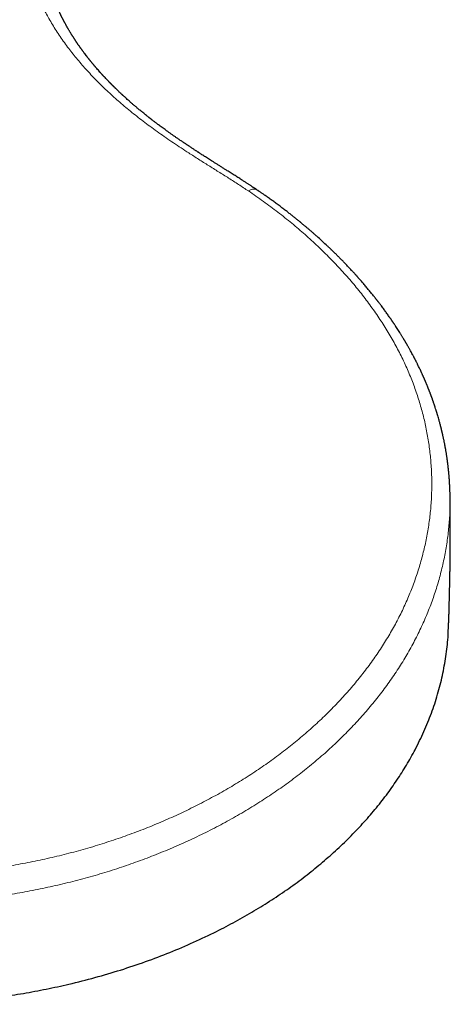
# Model space of a CAD drawing. Header units: millimetres. Extents: x 8 to 1170, y 12 to 886.
# Tile 63 of 256: x 780 to 827, y 324 to 431. Entities that reach past the tile are written whole.
import ezdxf

# ---------------------------------------------------------------- set-up
doc = ezdxf.new("R2010")
doc.units = ezdxf.units.MM

msp = doc.modelspace()

# ---------------------------------------------------------------- linework, layer by layer
at = {"color": 7, "linetype": 'Continuous', "lineweight": 30}
msp.add_line((826.83, 378.86), (826.82, 378.91), dxfattribs=at)
at = {"color": 8, "linetype": 'Continuous', "lineweight": 0}
msp.add_arc((805.45, 411.46), 0.875, 66.3054, 129.9859, dxfattribs=at)
for points, knots in [([(804.89, 412.13), (804.53, 412.36), (803.82, 412.84), (802.73, 413.53), (801.64, 414.22), (800.54, 414.9), (799.46, 415.58), (798.47, 416.22), (797.56, 416.81), (796.74, 417.36), (795.93, 417.91), (795.14, 418.47), (794.36, 419.03), (793.62, 419.58), (792.9, 420.13), (792.21, 420.68), (791.54, 421.23), (790.88, 421.79), (790.25, 422.35), (789.64, 422.91), (789.04, 423.48), (788.46, 424.05), (787.89, 424.64), (787.33, 425.24), (786.8, 425.84), (786.29, 426.44), (785.8, 427.04), (785.32, 427.66), (784.85, 428.29), (784.4, 428.95), (783.97, 429.6), (783.56, 430.25), (783.18, 430.89), (782.83, 431.54), (782.51, 432.16), (782.23, 432.76), (781.97, 433.34), (781.73, 433.92), (781.51, 434.49), (781.31, 435.06), (781.13, 435.65), (780.96, 436.25), (780.81, 436.85), (780.68, 437.46), (780.57, 438.06), (780.48, 438.66), (780.4, 439.25), (780.34, 439.91), (780.29, 440.64), (780.26, 441.44), (780.25, 442.24), (780.24, 442.77), (780.24, 443.03)], [0, 0, 0, 0, 0.023308, 0.046619, 0.069939, 0.093268, 0.116609, 0.139954, 0.158296, 0.176639, 0.194983, 0.213333, 0.231686, 0.250041, 0.267563, 0.285086, 0.302611, 0.32014, 0.337672, 0.355207, 0.372743, 0.39028, 0.408652, 0.427023, 0.445393, 0.463763, 0.482135, 0.500509, 0.520556, 0.540603, 0.56065, 0.580694, 0.600735, 0.620774, 0.640812, 0.659178, 0.677543, 0.695905, 0.714264, 0.732617, 0.750962, 0.770963, 0.79095, 0.810923, 0.830883, 0.850831, 0.870766, 0.890686, 0.91805, 0.94539, 0.972706, 1, 1, 1, 1]), ([(727.94, 410.74), (727.4, 410.35), (726.33, 409.56), (724.79, 408.33), (723.31, 407.07), (721.89, 405.78), (720.53, 404.46), (719.25, 403.11), (718.03, 401.74), (716.88, 400.36), (715.8, 398.95), (714.79, 397.52), (713.86, 396.07), (713, 394.61), (712.22, 393.13), (711.52, 391.63), (710.9, 390.12), (710.35, 388.59), (709.89, 387.05), (709.5, 385.5), (709.2, 383.93), (708.97, 382.36), (708.83, 380.78), (708.77, 379.19), (708.79, 377.6), (708.9, 376.02), (709.09, 374.44), (709.36, 372.87), (709.72, 371.31), (710.16, 369.76), (710.67, 368.23), (711.27, 366.72), (711.95, 365.22), (712.7, 363.75), (713.53, 362.3), (714.44, 360.88), (715.43, 359.49), (716.49, 358.12), (717.62, 356.78), (718.82, 355.48), (720.08, 354.21), (721.42, 352.97), (722.81, 351.77), (724.27, 350.6), (725.79, 349.48), (727.37, 348.4), (729.01, 347.36), (730.7, 346.36), (732.44, 345.42), (734.23, 344.52), (736.07, 343.66), (737.95, 342.86), (739.87, 342.11), (741.83, 341.41), (743.83, 340.77), (745.86, 340.18), (747.92, 339.66), (750.01, 339.18), (752.12, 338.77), (754.25, 338.42), (756.41, 338.12), (758.57, 337.89), (760.75, 337.71), (762.93, 337.6), (765.13, 337.54), (767.32, 337.55), (769.51, 337.62), (771.7, 337.75), (773.89, 337.95), (776.06, 338.2), (778.22, 338.51), (780.36, 338.89), (782.48, 339.32), (784.58, 339.81), (786.66, 340.35), (788.71, 340.96), (790.72, 341.62), (792.7, 342.33), (794.64, 343.1), (796.55, 343.92), (798.41, 344.79), (800.22, 345.71), (801.99, 346.67), (803.71, 347.68), (805.37, 348.74), (806.98, 349.83), (808.54, 350.97), (810.03, 352.15), (811.46, 353.37), (812.83, 354.62), (814.13, 355.9), (815.36, 357.22), (816.53, 358.57), (817.63, 359.94), (818.65, 361.35), (819.6, 362.78), (820.48, 364.23), (821.28, 365.71), (821.99, 367.21), (822.63, 368.73), (823.19, 370.26), (823.67, 371.81), (824.07, 373.37), (824.39, 374.94), (824.62, 376.52), (824.78, 378.11), (824.84, 379.7), (824.83, 381.28), (824.73, 382.86), (824.55, 384.44), (824.29, 386.01), (823.95, 387.56), (823.52, 389.1), (823.02, 390.62), (822.44, 392.13), (821.78, 393.62), (821.04, 395.09), (820.22, 396.54), (819.33, 397.97), (818.36, 399.39), (817.32, 400.78), (816.21, 402.15), (815.02, 403.49), (813.77, 404.82), (812.45, 406.11), (811.06, 407.38), (809.61, 408.62), (808.1, 409.83), (806.53, 411), (805.43, 411.75), (804.89, 412.13)], [0, 0, 0, 0, 0.007801, 0.015596, 0.023386, 0.031171, 0.038953, 0.046732, 0.05451, 0.062288, 0.070068, 0.077851, 0.085639, 0.093433, 0.101237, 0.109051, 0.116871, 0.124696, 0.132525, 0.140359, 0.148195, 0.156032, 0.163869, 0.171705, 0.179538, 0.187365, 0.195188, 0.203007, 0.210823, 0.218636, 0.226448, 0.234258, 0.242068, 0.249878, 0.257689, 0.2655, 0.273313, 0.281126, 0.28894, 0.296756, 0.304573, 0.312391, 0.32021, 0.328029, 0.335849, 0.343669, 0.351489, 0.359308, 0.367128, 0.374947, 0.382766, 0.390584, 0.398402, 0.406219, 0.414036, 0.421852, 0.429668, 0.437484, 0.445299, 0.453114, 0.460928, 0.468742, 0.476556, 0.484371, 0.492185, 0.5, 0.507814, 0.515629, 0.523443, 0.531257, 0.539072, 0.546886, 0.554701, 0.562516, 0.570332, 0.578148, 0.585965, 0.593782, 0.601599, 0.609416, 0.617234, 0.625053, 0.632872, 0.640692, 0.648511, 0.656331, 0.664151, 0.671971, 0.67979, 0.687609, 0.695427, 0.703244, 0.71106, 0.718874, 0.726687, 0.734499, 0.742311, 0.750122, 0.757932, 0.765742, 0.773552, 0.781363, 0.789177, 0.796993, 0.804811, 0.812634, 0.820461, 0.828293, 0.83613, 0.843969, 0.851806, 0.859641, 0.867474, 0.875304, 0.88313, 0.890949, 0.898762, 0.906565, 0.914361, 0.922149, 0.929932, 0.937712, 0.94549, 0.953268, 0.961047, 0.968829, 0.976614, 0.984404, 0.992199, 1, 1, 1, 1]), ([(706.89, 375.98), (706.89, 375.94), (706.9, 375.62), (706.94, 375.03), (707, 374.21), (707.09, 373.39), (707.19, 372.57), (707.32, 371.76), (707.47, 370.94), (707.65, 370.14), (707.84, 369.34), (708.05, 368.55), (708.28, 367.77), (708.53, 366.98), (708.8, 366.19), (709.1, 365.4), (709.42, 364.61), (709.76, 363.83), (710.12, 363.06), (710.5, 362.29), (710.9, 361.52), (711.32, 360.77), (711.76, 360.02), (712.22, 359.28), (712.7, 358.54), (713.2, 357.82), (713.71, 357.11), (714.24, 356.41), (714.78, 355.71), (715.35, 355.02), (715.94, 354.34), (716.56, 353.65), (717.19, 352.98), (717.84, 352.31), (718.5, 351.65), (719.18, 351.01), (719.89, 350.37), (720.6, 349.74), (721.33, 349.12), (722.08, 348.52), (722.85, 347.92), (723.63, 347.34), (724.41, 346.77), (725.21, 346.21), (726.03, 345.67), (726.86, 345.13), (727.71, 344.6), (728.58, 344.08), (729.47, 343.57), (730.37, 343.07), (731.28, 342.58), (732.21, 342.11), (733.14, 341.65), (734.09, 341.21), (735.05, 340.77), (736.02, 340.35), (737.01, 339.95), (737.99, 339.55), (738.98, 339.18), (739.98, 338.82), (740.98, 338.47), (742, 338.14), (743.04, 337.81), (744.09, 337.5), (745.15, 337.21), (746.22, 336.92), (747.3, 336.66), (748.38, 336.41), (749.47, 336.17), (750.56, 335.95), (751.66, 335.74), (752.77, 335.55), (753.88, 335.38), (754.98, 335.22), (756.09, 335.08), (757.19, 334.95), (758.3, 334.84), (759.41, 334.74), (760.54, 334.66), (761.68, 334.59), (762.81, 334.54), (763.95, 334.51), (765.09, 334.49), (766.24, 334.48), (767.38, 334.5), (768.52, 334.52), (769.66, 334.57), (770.79, 334.63), (771.93, 334.71), (773.06, 334.8), (774.18, 334.9), (775.28, 335.02), (776.39, 335.16), (777.5, 335.31), (778.61, 335.48), (779.73, 335.66), (780.84, 335.86), (781.95, 336.08), (783.05, 336.31), (784.15, 336.55), (785.24, 336.82), (786.32, 337.09), (787.39, 337.38), (788.46, 337.68), (789.52, 338), (790.56, 338.33), (791.59, 338.68), (792.61, 339.03), (793.61, 339.4), (794.61, 339.79), (795.61, 340.19), (796.61, 340.6), (797.6, 341.03), (798.57, 341.48), (799.53, 341.93), (800.48, 342.4), (801.42, 342.88), (802.35, 343.38), (803.26, 343.88), (804.15, 344.4), (805.04, 344.92), (805.91, 345.46), (806.75, 346.01), (807.58, 346.56), (808.4, 347.12), (809.2, 347.7), (810, 348.29), (810.78, 348.9), (811.55, 349.51), (812.3, 350.14), (813.04, 350.77), (813.76, 351.42), (814.46, 352.07), (815.14, 352.74), (815.81, 353.41), (816.46, 354.09), (817.09, 354.77), (817.7, 355.46), (818.29, 356.16), (818.85, 356.86), (819.4, 357.56), (819.94, 358.28), (820.45, 359.01), (820.96, 359.75), (821.44, 360.5), (821.9, 361.25), (822.35, 362.01), (822.77, 362.78), (823.17, 363.55), (823.55, 364.33), (823.91, 365.11), (824.25, 365.89), (824.57, 366.68), (824.87, 367.47), (825.14, 368.26), (825.4, 369.05), (825.63, 369.84), (825.84, 370.64), (826.04, 371.45), (826.21, 372.26), (826.36, 373.08), (826.5, 373.9), (826.61, 374.72), (826.69, 375.54), (826.76, 376.36), (826.81, 377.19), (826.83, 378.01), (826.83, 378.57), (826.83, 378.85), (826.83, 378.86)], [0, 0, 0, 0, 0.000978, 0.007067, 0.013154, 0.019228, 0.025301, 0.031374, 0.037446, 0.043519, 0.049482, 0.055445, 0.061409, 0.067372, 0.073458, 0.079543, 0.085629, 0.091715, 0.097802, 0.103889, 0.109977, 0.116053, 0.12213, 0.128206, 0.134281, 0.140356, 0.146321, 0.152286, 0.15825, 0.164214, 0.1703, 0.176385, 0.18247, 0.188556, 0.194641, 0.200727, 0.206812, 0.212885, 0.218958, 0.225032, 0.231106, 0.237181, 0.243149, 0.249117, 0.255085, 0.261052, 0.26714, 0.273227, 0.279313, 0.285399, 0.291485, 0.297571, 0.303656, 0.309728, 0.3158, 0.321872, 0.327944, 0.334017, 0.339981, 0.345946, 0.351912, 0.357878, 0.363967, 0.370056, 0.376146, 0.382236, 0.388324, 0.394412, 0.400499, 0.406572, 0.412645, 0.418718, 0.42479, 0.430862, 0.436826, 0.44279, 0.448754, 0.454718, 0.460804, 0.46689, 0.472977, 0.479065, 0.485153, 0.491242, 0.497332, 0.503409, 0.509485, 0.51556, 0.521634, 0.527708, 0.533672, 0.539637, 0.545601, 0.551565, 0.55765, 0.563736, 0.569821, 0.575907, 0.581993, 0.588079, 0.594166, 0.600239, 0.606314, 0.612389, 0.618465, 0.624542, 0.63051, 0.636477, 0.642443, 0.648408, 0.654495, 0.660581, 0.666667, 0.672752, 0.678838, 0.684923, 0.691009, 0.697081, 0.703153, 0.709225, 0.715298, 0.721371, 0.727337, 0.733303, 0.739269, 0.745237, 0.751327, 0.757417, 0.763505, 0.769593, 0.77568, 0.781766, 0.787852, 0.793925, 0.799997, 0.806069, 0.812141, 0.818213, 0.824177, 0.83014, 0.836104, 0.842069, 0.848155, 0.854242, 0.86033, 0.866419, 0.872508, 0.878598, 0.884687, 0.890762, 0.896836, 0.90291, 0.908983, 0.915055, 0.921019, 0.926983, 0.932946, 0.93891, 0.944995, 0.95108, 0.957165, 0.963251, 0.969337, 0.975423, 0.98151, 0.987585, 0.99366, 0.999736, 1, 1, 1, 1])]:
    msp.add_open_spline(points, degree=3, knots=knots, dxfattribs=at)
at = {"color": 7, "linetype": 'Continuous', "lineweight": 30}
for points, knots in [([(805.8, 412.26), (805.77, 412.28), (805.72, 412.32), (805.64, 412.37), (805.58, 412.41), (805.52, 412.44), (805.48, 412.47), (805.45, 412.49), (805.42, 412.51), (805.37, 412.54), (805.3, 412.59), (805.22, 412.65), (805.11, 412.71), (805, 412.79), (804.89, 412.87), (804.76, 412.95), (804.63, 413.03), (804.5, 413.12), (804.36, 413.21), (804.14, 413.35), (803.83, 413.55), (803.43, 413.8), (803.01, 414.07), (802.63, 414.31), (802.29, 414.52), (801.99, 414.71), (801.69, 414.9), (801.41, 415.08), (801.14, 415.25), (800.88, 415.41), (800.65, 415.56), (800.43, 415.7), (800.22, 415.83), (800.02, 415.96), (799.86, 416.06), (799.73, 416.15), (799.64, 416.21), (799.57, 416.25), (799.51, 416.29), (799.47, 416.32), (799.44, 416.34), (799.4, 416.36), (799.35, 416.39), (799.29, 416.43), (799.21, 416.49), (799.11, 416.55), (798.99, 416.63), (798.86, 416.71), (798.72, 416.81), (798.57, 416.91), (798.42, 417.01), (798.27, 417.11), (798.11, 417.21), (797.94, 417.32), (797.78, 417.43), (797.63, 417.54), (797.43, 417.67), (797.2, 417.83), (796.94, 418.01), (796.68, 418.19), (796.43, 418.37), (796.17, 418.55), (795.93, 418.72), (795.71, 418.89), (795.49, 419.04), (795.3, 419.19), (795.12, 419.32), (794.96, 419.44), (794.82, 419.55), (794.69, 419.65), (794.58, 419.73), (794.49, 419.8), (794.43, 419.85), (794.36, 419.9), (794.32, 419.93), (794.28, 419.96), (794.26, 419.98), (794.23, 420), (794.2, 420.02), (794.16, 420.05), (794.11, 420.1), (794.04, 420.15), (793.97, 420.21), (793.88, 420.27), (793.75, 420.38), (793.59, 420.51), (793.35, 420.7), (793.09, 420.91), (792.8, 421.16), (792.52, 421.39), (792.26, 421.61), (791.96, 421.88), (791.71, 422.1), (791.53, 422.26), (791.46, 422.33), (791.39, 422.39), (791.34, 422.44), (791.3, 422.47), (791.27, 422.5), (791.25, 422.52), (791.23, 422.53), (791.22, 422.55), (791.2, 422.57), (791.17, 422.59), (791.13, 422.63), (791.08, 422.68), (791.01, 422.74), (790.93, 422.82), (790.84, 422.9), (790.75, 422.99), (790.67, 423.06), (790.59, 423.14), (790.52, 423.21), (790.46, 423.27), (790.4, 423.33), (790.35, 423.38), (790.3, 423.43), (790.24, 423.48), (790.19, 423.53), (790.14, 423.59), (790.09, 423.63), (790.05, 423.67), (790.03, 423.7), (790.01, 423.72), (789.99, 423.74), (789.96, 423.77), (789.92, 423.8), (789.88, 423.85), (789.83, 423.9), (789.77, 423.96), (789.71, 424.02), (789.65, 424.08), (789.56, 424.18), (789.43, 424.31), (789.31, 424.44), (789.22, 424.54), (789.16, 424.6), (789.11, 424.66), (789.07, 424.7), (789.04, 424.73), (789.01, 424.76), (788.99, 424.78), (788.98, 424.8), (788.95, 424.82), (788.92, 424.86), (788.89, 424.89), (788.85, 424.94), (788.81, 424.98), (788.77, 425.03), (788.69, 425.12), (788.56, 425.27), (788.42, 425.42), (788.33, 425.52), (788.28, 425.58), (788.24, 425.64), (788.19, 425.69), (788.16, 425.73), (788.13, 425.76), (788.11, 425.79), (788.09, 425.81), (788.06, 425.84), (788.03, 425.88), (787.99, 425.93), (787.94, 425.99), (787.88, 426.06), (787.83, 426.12), (787.78, 426.19), (787.73, 426.25), (787.68, 426.31), (787.63, 426.37), (787.58, 426.43), (787.53, 426.49), (787.49, 426.54), (787.46, 426.59), (787.43, 426.62), (787.41, 426.65), (787.39, 426.67), (787.38, 426.69), (787.36, 426.71), (787.33, 426.74), (787.31, 426.78), (787.27, 426.82), (787.19, 426.93), (787.07, 427.09), (786.93, 427.27), (786.84, 427.39), (786.79, 427.46), (786.75, 427.52), (786.71, 427.58), (786.67, 427.62), (786.64, 427.67), (786.61, 427.71), (786.58, 427.76), (786.53, 427.82), (786.49, 427.89), (786.44, 427.95), (786.39, 428.02), (786.34, 428.09), (786.3, 428.16), (786.26, 428.22), (786.22, 428.27), (786.19, 428.31), (786.17, 428.35), (786.14, 428.39), (786.11, 428.43), (786.08, 428.49), (786.04, 428.55), (785.99, 428.61), (785.95, 428.68), (785.9, 428.76), (785.86, 428.83), (785.81, 428.9), (785.77, 428.97), (785.73, 429.03), (785.69, 429.08), (785.66, 429.13), (785.63, 429.19), (785.59, 429.26), (785.54, 429.34), (785.48, 429.43), (785.43, 429.52), (785.37, 429.61), (785.32, 429.7), (785.28, 429.78), (785.25, 429.83), (785.22, 429.87), (785.2, 429.9), (785.19, 429.93), (785.17, 429.96), (785.15, 430), (785.12, 430.05), (785.09, 430.1), (785.06, 430.16), (785.02, 430.23), (784.98, 430.31), (784.93, 430.39), (784.89, 430.46), (784.86, 430.52), (784.83, 430.58), (784.81, 430.63), (784.78, 430.67), (784.76, 430.72), (784.73, 430.78), (784.69, 430.84), (784.66, 430.91), (784.63, 430.97), (784.6, 431.03), (784.57, 431.08), (784.55, 431.13), (784.53, 431.17), (784.51, 431.21), (784.49, 431.25), (784.48, 431.28), (784.46, 431.31), (784.44, 431.35), (784.43, 431.39), (784.4, 431.43), (784.38, 431.48), (784.35, 431.55), (784.32, 431.62), (784.28, 431.69), (784.26, 431.75), (784.23, 431.81), (784.21, 431.85), (784.19, 431.89), (784.17, 431.93), (784.16, 431.97), (784.13, 432.02), (784.11, 432.08), (784.08, 432.14), (784.06, 432.21), (784.02, 432.28), (783.99, 432.35), (783.96, 432.43), (783.93, 432.52), (783.89, 432.6), (783.86, 432.68), (783.82, 432.78), (783.78, 432.89), (783.74, 433), (783.71, 433.08), (783.68, 433.16), (783.65, 433.22), (783.63, 433.29), (783.6, 433.36), (783.58, 433.43), (783.56, 433.49), (783.54, 433.54), (783.53, 433.59), (783.51, 433.63), (783.5, 433.68), (783.48, 433.73), (783.46, 433.78), (783.44, 433.84), (783.42, 433.9), (783.41, 433.96), (783.39, 434.02), (783.37, 434.08), (783.35, 434.14), (783.33, 434.2), (783.32, 434.25), (783.31, 434.29), (783.29, 434.34), (783.27, 434.4), (783.26, 434.47), (783.23, 434.54), (783.21, 434.64), (783.18, 434.76), (783.14, 434.89), (783.11, 435.03), (783.08, 435.13), (783.06, 435.21), (783.05, 435.26), (783.04, 435.31), (783.03, 435.37), (783.02, 435.43), (783, 435.48), (782.99, 435.54), (782.98, 435.59), (782.97, 435.64), (782.96, 435.68), (782.95, 435.73), (782.94, 435.77), (782.93, 435.81), (782.93, 435.86), (782.91, 435.92), (782.9, 435.98), (782.89, 436.05), (782.87, 436.14), (782.86, 436.23), (782.84, 436.33), (782.83, 436.42), (782.81, 436.5), (782.8, 436.58), (782.79, 436.64), (782.78, 436.7), (782.78, 436.75), (782.77, 436.8), (782.76, 436.85), (782.75, 436.91), (782.75, 436.96), (782.74, 437.01), (782.73, 437.06), (782.73, 437.12), (782.72, 437.18), (782.71, 437.24), (782.71, 437.29), (782.7, 437.34), (782.7, 437.39), (782.69, 437.44), (782.69, 437.5), (782.68, 437.56), (782.67, 437.64), (782.66, 437.74), (782.65, 437.87), (782.64, 438.01), (782.63, 438.12), (782.63, 438.2), (782.62, 438.26), (782.62, 438.31), (782.62, 438.36), (782.61, 438.4), (782.61, 438.43), (782.61, 438.47), (782.61, 438.51), (782.6, 438.57), (782.6, 438.64), (782.6, 438.71), (782.59, 438.78), (782.59, 438.84), (782.59, 438.91), (782.59, 438.97), (782.58, 439.03), (782.58, 439.08), (782.58, 439.13), (782.58, 439.16), (782.58, 439.2), (782.58, 439.23), (782.58, 439.26), (782.57, 439.3), (782.57, 439.35), (782.57, 439.41), (782.57, 439.47), (782.57, 439.54), (782.57, 439.63), (782.56, 439.73), (782.56, 439.84), (782.56, 439.92), (782.56, 439.99), (782.56, 440.04), (782.56, 440.11), (782.56, 440.18), (782.56, 440.25), (782.56, 440.34), (782.56, 440.43), (782.55, 440.53), (782.55, 440.63), (782.55, 440.74), (782.55, 440.82), (782.55, 440.86)], [0, 0, 0, 0, 0.001973, 0.003678, 0.005115, 0.006287, 0.007192, 0.007831, 0.008259, 0.009513, 0.010975, 0.012986, 0.01529, 0.017885, 0.020448, 0.023242, 0.026183, 0.029174, 0.032216, 0.035308, 0.043838, 0.052726, 0.061971, 0.071571, 0.078167, 0.084907, 0.091488, 0.097793, 0.103821, 0.109575, 0.114751, 0.119684, 0.124377, 0.128829, 0.133041, 0.135438, 0.137494, 0.139211, 0.140588, 0.14128, 0.141962, 0.142817, 0.143847, 0.14505, 0.147112, 0.149481, 0.152157, 0.15514, 0.158429, 0.162024, 0.165348, 0.168895, 0.172666, 0.176509, 0.18028, 0.183979, 0.187606, 0.194071, 0.200297, 0.206285, 0.212802, 0.219014, 0.224921, 0.230524, 0.235823, 0.240818, 0.245204, 0.249247, 0.25295, 0.256311, 0.259332, 0.261274, 0.263043, 0.26464, 0.266061, 0.266796, 0.267376, 0.267917, 0.268733, 0.269842, 0.271244, 0.272939, 0.274927, 0.277207, 0.279779, 0.285196, 0.290501, 0.298855, 0.306893, 0.314615, 0.322069, 0.329482, 0.341077, 0.34335, 0.345622, 0.34771, 0.349462, 0.350443, 0.351275, 0.351958, 0.352492, 0.35288, 0.353359, 0.354233, 0.355442, 0.356986, 0.358866, 0.361748, 0.364613, 0.367338, 0.369921, 0.372363, 0.374664, 0.376824, 0.378461, 0.380126, 0.381823, 0.383552, 0.385312, 0.387103, 0.38875, 0.389882, 0.390698, 0.391256, 0.391946, 0.392894, 0.394071, 0.395477, 0.397239, 0.399236, 0.401285, 0.403355, 0.405445, 0.410759, 0.4162, 0.418373, 0.42046, 0.422257, 0.423758, 0.4248, 0.425629, 0.426245, 0.426787, 0.427588, 0.428662, 0.429926, 0.431371, 0.432826, 0.43428, 0.435733, 0.442211, 0.448774, 0.450673, 0.452585, 0.454489, 0.45618, 0.457605, 0.458537, 0.459305, 0.460061, 0.461021, 0.462187, 0.463975, 0.466071, 0.468213, 0.470337, 0.472443, 0.47453, 0.4766, 0.478651, 0.480684, 0.48265, 0.484371, 0.48583, 0.487028, 0.487963, 0.488515, 0.489024, 0.489767, 0.490756, 0.491992, 0.493408, 0.494844, 0.502399, 0.510013, 0.512342, 0.514641, 0.5168, 0.518664, 0.520234, 0.521433, 0.522886, 0.524617, 0.526626, 0.528818, 0.530963, 0.533415, 0.535786, 0.538075, 0.540211, 0.541811, 0.543214, 0.544421, 0.545661, 0.547105, 0.548753, 0.550941, 0.553222, 0.555552, 0.557929, 0.560403, 0.562901, 0.565212, 0.567292, 0.569141, 0.570763, 0.572443, 0.574864, 0.577646, 0.58077, 0.583912, 0.587095, 0.590167, 0.59312, 0.594491, 0.595766, 0.596944, 0.598026, 0.59902, 0.600136, 0.601716, 0.603581, 0.605733, 0.60797, 0.611064, 0.613798, 0.616174, 0.618279, 0.620228, 0.622021, 0.623359, 0.625031, 0.627039, 0.629381, 0.631782, 0.633964, 0.635929, 0.63777, 0.639367, 0.640764, 0.642108, 0.643411, 0.644674, 0.645663, 0.646837, 0.648233, 0.649851, 0.65169, 0.653687, 0.656525, 0.659042, 0.66124, 0.663118, 0.664761, 0.666231, 0.667528, 0.668954, 0.670621, 0.672547, 0.674734, 0.677173, 0.679812, 0.682473, 0.685302, 0.688299, 0.691247, 0.693933, 0.697842, 0.701774, 0.705659, 0.709248, 0.711418, 0.713755, 0.716275, 0.718952, 0.721515, 0.723512, 0.725381, 0.727141, 0.728816, 0.730411, 0.732167, 0.734085, 0.736256, 0.738614, 0.740869, 0.742986, 0.745389, 0.747585, 0.749584, 0.751388, 0.753009, 0.754712, 0.756964, 0.759479, 0.762196, 0.765094, 0.770419, 0.775402, 0.780418, 0.785432, 0.787281, 0.789147, 0.791142, 0.79328, 0.795543, 0.797684, 0.799946, 0.801926, 0.803664, 0.805305, 0.806891, 0.808396, 0.81004, 0.811929, 0.814065, 0.816361, 0.818734, 0.8224, 0.82622, 0.829875, 0.833252, 0.836424, 0.83953, 0.84191, 0.844095, 0.84605, 0.847832, 0.849811, 0.852058, 0.85391, 0.855877, 0.857958, 0.860151, 0.862458, 0.864715, 0.866733, 0.868511, 0.870455, 0.872447, 0.874561, 0.876771, 0.879063, 0.883924, 0.888917, 0.894015, 0.899197, 0.901502, 0.903802, 0.905898, 0.907744, 0.909018, 0.910201, 0.911564, 0.913141, 0.915505, 0.918112, 0.920697, 0.923252, 0.925775, 0.928268, 0.93073, 0.932894, 0.934817, 0.936494, 0.937923, 0.939106, 0.940055, 0.94124, 0.942751, 0.94459, 0.946757, 0.949252, 0.9519, 0.954444, 0.958828, 0.962852, 0.966513, 0.968248, 0.970223, 0.972493, 0.975058, 0.97792, 0.981079, 0.984331, 0.987847, 0.991631, 0.995681, 1, 1, 1, 1]), ([(826.83, 378.86), (826.83, 378.9), (826.82, 378.98), (826.82, 379.09), (826.82, 379.19), (826.82, 379.3), (826.81, 379.43), (826.81, 379.56), (826.8, 379.7), (826.8, 379.82), (826.79, 379.94), (826.79, 380.06), (826.78, 380.17), (826.78, 380.28), (826.77, 380.38), (826.77, 380.46), (826.76, 380.53), (826.76, 380.58), (826.76, 380.61), (826.75, 380.64), (826.75, 380.66), (826.75, 380.69), (826.75, 380.73), (826.74, 380.78), (826.74, 380.84), (826.73, 380.91), (826.73, 381.02), (826.71, 381.17), (826.7, 381.35), (826.68, 381.51), (826.67, 381.63), (826.66, 381.72), (826.65, 381.81), (826.64, 381.91), (826.63, 382.01), (826.62, 382.11), (826.61, 382.21), (826.6, 382.29), (826.59, 382.37), (826.58, 382.43), (826.58, 382.47), (826.57, 382.51), (826.57, 382.54), (826.56, 382.58), (826.56, 382.62), (826.55, 382.68), (826.54, 382.75), (826.53, 382.83), (826.52, 382.91), (826.51, 382.99), (826.49, 383.09), (826.47, 383.21), (826.45, 383.36), (826.43, 383.51), (826.41, 383.65), (826.38, 383.79), (826.36, 383.9), (826.35, 384), (826.33, 384.09), (826.32, 384.17), (826.3, 384.25), (826.29, 384.33), (826.27, 384.43), (826.25, 384.54), (826.23, 384.66), (826.2, 384.78), (826.18, 384.9), (826.15, 385.02), (826.12, 385.16), (826.09, 385.32), (826.06, 385.45), (826.04, 385.55), (826.02, 385.62), (826.01, 385.69), (825.99, 385.76), (825.97, 385.82), (825.96, 385.89), (825.95, 385.94), (825.93, 385.99), (825.93, 386.03), (825.92, 386.06), (825.91, 386.11), (825.89, 386.16), (825.88, 386.24), (825.85, 386.33), (825.83, 386.43), (825.8, 386.53), (825.77, 386.67), (825.73, 386.82), (825.68, 387), (825.62, 387.19), (825.56, 387.42), (825.51, 387.61), (825.47, 387.73), (825.45, 387.79), (825.43, 387.85), (825.42, 387.89), (825.41, 387.93), (825.4, 387.96), (825.39, 388), (825.37, 388.05), (825.35, 388.12), (825.33, 388.19), (825.28, 388.34), (825.23, 388.5), (825.17, 388.68), (825.14, 388.78), (825.1, 388.88), (825.08, 388.97), (825.05, 389.04), (825.02, 389.12), (824.99, 389.2), (824.96, 389.29), (824.93, 389.39), (824.9, 389.48), (824.87, 389.57), (824.84, 389.65), (824.81, 389.72), (824.78, 389.79), (824.76, 389.85), (824.74, 389.91), (824.72, 389.97), (824.69, 390.05), (824.66, 390.13), (824.63, 390.2), (824.6, 390.27), (824.58, 390.33), (824.55, 390.4), (824.53, 390.46), (824.5, 390.53), (824.47, 390.6), (824.45, 390.67), (824.43, 390.72), (824.41, 390.76), (824.4, 390.79), (824.38, 390.84), (824.36, 390.9), (824.32, 390.97), (824.29, 391.06), (824.25, 391.14), (824.22, 391.23), (824.18, 391.31), (824.15, 391.39), (824.12, 391.47), (824.08, 391.54), (824.05, 391.61), (824.03, 391.67), (824.01, 391.71), (824, 391.75), (823.98, 391.78), (823.96, 391.82), (823.94, 391.87), (823.91, 391.93), (823.88, 392.01), (823.84, 392.09), (823.8, 392.18), (823.75, 392.3), (823.68, 392.45), (823.59, 392.64), (823.5, 392.83), (823.41, 393.01), (823.33, 393.17), (823.27, 393.31), (823.21, 393.42), (823.15, 393.53), (823.11, 393.62), (823.08, 393.69), (823.05, 393.73), (823.03, 393.78), (823.01, 393.82), (822.99, 393.86), (822.96, 393.91), (822.93, 393.97), (822.89, 394.05), (822.84, 394.14), (822.79, 394.24), (822.72, 394.37), (822.63, 394.53), (822.54, 394.7), (822.45, 394.85), (822.38, 394.99), (822.3, 395.12), (822.24, 395.24), (822.17, 395.35), (822.12, 395.44), (822.08, 395.52), (822.04, 395.57), (822.01, 395.63), (821.99, 395.67), (821.96, 395.71), (821.95, 395.74), (821.93, 395.77), (821.91, 395.81), (821.88, 395.86), (821.83, 395.93), (821.78, 396.01), (821.73, 396.11), (821.66, 396.21), (821.59, 396.33), (821.51, 396.46), (821.43, 396.59), (821.33, 396.75), (821.21, 396.94), (821.07, 397.15), (820.96, 397.33), (820.87, 397.46), (820.82, 397.54), (820.76, 397.62), (820.71, 397.7), (820.66, 397.78), (820.62, 397.83), (820.59, 397.88), (820.57, 397.91), (820.55, 397.94), (820.53, 397.96), (820.51, 398), (820.49, 398.03), (820.46, 398.08), (820.42, 398.13), (820.37, 398.2), (820.31, 398.28), (820.26, 398.36), (820.18, 398.48), (820.08, 398.62), (819.95, 398.8), (819.83, 398.97), (819.7, 399.14), (819.57, 399.32), (819.43, 399.51), (819.31, 399.67), (819.21, 399.8), (819.15, 399.89), (819.08, 399.97), (819.03, 400.04), (818.99, 400.1), (818.95, 400.14), (818.92, 400.18), (818.9, 400.21), (818.88, 400.23), (818.86, 400.26), (818.83, 400.29), (818.8, 400.34), (818.75, 400.4), (818.69, 400.47), (818.63, 400.55), (818.49, 400.73), (818.28, 400.98), (818, 401.33), (817.76, 401.62), (817.56, 401.86), (817.4, 402.04), (817.26, 402.21), (817.14, 402.35), (817.04, 402.46), (816.97, 402.54), (816.9, 402.61), (816.84, 402.68), (816.79, 402.74), (816.76, 402.78), (816.74, 402.8), (816.72, 402.82), (816.7, 402.84), (816.67, 402.87), (816.64, 402.9), (816.61, 402.94), (816.57, 402.99), (816.51, 403.05), (816.45, 403.12), (816.37, 403.21), (816.29, 403.3), (816.2, 403.39), (816.04, 403.56), (815.82, 403.8), (815.53, 404.11), (815.25, 404.4), (814.98, 404.68), (814.71, 404.94), (814.51, 405.14), (814.38, 405.28), (814.3, 405.35), (814.23, 405.42), (814.18, 405.47), (814.13, 405.51), (814.1, 405.54), (814.08, 405.56), (814.06, 405.58), (814.04, 405.6), (814.01, 405.64), (813.96, 405.68), (813.91, 405.73), (813.84, 405.79), (813.77, 405.86), (813.69, 405.94), (813.6, 406.03), (813.34, 406.27), (812.92, 406.67), (812.44, 407.1), (812.07, 407.42), (811.83, 407.63), (811.6, 407.84), (811.37, 408.03), (811.19, 408.19), (811.05, 408.3), (810.96, 408.38), (810.87, 408.46), (810.78, 408.53), (810.7, 408.59), (810.63, 408.65), (810.58, 408.7), (810.53, 408.74), (810.48, 408.78), (810.42, 408.82), (810.35, 408.88), (810.27, 408.95), (810.16, 409.03), (810.05, 409.13), (809.93, 409.22), (809.74, 409.37), (809.49, 409.57), (809.23, 409.78), (809, 409.95), (808.82, 410.09), (808.63, 410.23), (808.43, 410.39), (808.22, 410.54), (808.01, 410.7), (807.82, 410.84), (807.64, 410.97), (807.45, 411.11), (807.26, 411.24), (807.07, 411.38), (806.89, 411.51), (806.72, 411.62), (806.58, 411.73), (806.45, 411.82), (806.34, 411.89), (806.23, 411.96), (806.15, 412.02), (806.09, 412.06), (806.03, 412.1), (805.96, 412.15), (805.89, 412.2), (805.83, 412.24), (805.8, 412.26)], [0, 0, 0, 0, 0.002494, 0.0050769, 0.0078037, 0.0108289, 0.014181, 0.0178602, 0.0218662, 0.02481, 0.0279084, 0.0311612, 0.0344383, 0.0373765, 0.0399545, 0.0421722, 0.0440298, 0.045182, 0.0461333, 0.0468838, 0.047435, 0.0480531, 0.0489349, 0.0503128, 0.0520571, 0.054077, 0.0561101, 0.0609377, 0.0657467, 0.0705721, 0.0729445, 0.0753708, 0.077851, 0.080385, 0.0829728, 0.0856145, 0.0883077, 0.0907882, 0.0926477, 0.0942043, 0.0954582, 0.0964093, 0.0970437, 0.097949, 0.0991573, 0.1006687, 0.1025189, 0.1046716, 0.1068728, 0.1090189, 0.1111098, 0.1150565, 0.1187904, 0.1229583, 0.1268247, 0.1303694, 0.1334496, 0.1361753, 0.1385466, 0.1405704, 0.1425462, 0.1446338, 0.1473011, 0.1502278, 0.1534141, 0.15686, 0.1598497, 0.163217, 0.1669765, 0.1711283, 0.1756723, 0.1774367, 0.1792538, 0.1811237, 0.1830463, 0.1849184, 0.1865613, 0.1881991, 0.1895139, 0.1905059, 0.1911759, 0.1922873, 0.1938451, 0.1958495, 0.1983003, 0.201165, 0.2040644, 0.2068902, 0.2118795, 0.2166212, 0.221119, 0.2278374, 0.2347343, 0.2365665, 0.2382527, 0.2397107, 0.2409405, 0.241942, 0.2427453, 0.2438046, 0.2451735, 0.2468521, 0.2488396, 0.250963, 0.2593463, 0.2623564, 0.265317, 0.2680008, 0.2703848, 0.2724689, 0.2744219, 0.2766288, 0.2791047, 0.2817787, 0.2845381, 0.2867652, 0.2890441, 0.2911879, 0.2930128, 0.2945186, 0.2961179, 0.2979048, 0.2999354, 0.3022098, 0.3047567, 0.3063233, 0.3079887, 0.3097528, 0.3116157, 0.3135773, 0.3156203, 0.3174258, 0.3188488, 0.3199288, 0.3207447, 0.3216814, 0.3235014, 0.3257466, 0.3280787, 0.3304636, 0.3328468, 0.3352282, 0.3374261, 0.3396225, 0.3418124, 0.3437684, 0.3453678, 0.3465915, 0.3474714, 0.3482376, 0.3492323, 0.3507183, 0.3525325, 0.3546747, 0.3571056, 0.3595797, 0.3620549, 0.367362, 0.3726736, 0.3779896, 0.3832492, 0.3882757, 0.391649, 0.3949026, 0.3980365, 0.4009761, 0.4023815, 0.4036934, 0.4049117, 0.4060364, 0.4071511, 0.4084903, 0.4104119, 0.4126768, 0.4152849, 0.4182071, 0.4211146, 0.4265132, 0.4314978, 0.435912, 0.4399415, 0.4435936, 0.447013, 0.4502562, 0.4533233, 0.4550482, 0.456712, 0.4583068, 0.4596686, 0.4607325, 0.4615025, 0.4622484, 0.4631334, 0.4648382, 0.4668988, 0.4693149, 0.4720865, 0.4752135, 0.4786305, 0.4823472, 0.4863214, 0.4905528, 0.4964667, 0.5028191, 0.5096098, 0.511995, 0.5144299, 0.5169144, 0.5193845, 0.5215093, 0.5232418, 0.5245822, 0.5255304, 0.5261763, 0.5269425, 0.5278829, 0.5289977, 0.5302867, 0.53175, 0.5340465, 0.5365033, 0.5389262, 0.541315, 0.5467237, 0.5519491, 0.5569981, 0.5621732, 0.5676363, 0.5733872, 0.5794258, 0.5821678, 0.5849121, 0.5873897, 0.5895633, 0.5914329, 0.5926887, 0.5937569, 0.5946375, 0.5953305, 0.5959233, 0.5970724, 0.5985658, 0.6004034, 0.6025852, 0.6051111, 0.60795, 0.6183957, 0.6290256, 0.6398396, 0.6456245, 0.6511967, 0.6565452, 0.6616703, 0.6642657, 0.6667998, 0.6692718, 0.6714636, 0.6732052, 0.6744968, 0.6751702, 0.6756718, 0.676338, 0.6772056, 0.6782746, 0.679545, 0.6810168, 0.6826899, 0.685079, 0.6877862, 0.6908012, 0.693885, 0.696938, 0.7070348, 0.716779, 0.7261709, 0.7352071, 0.7438611, 0.7521274, 0.7545698, 0.7569762, 0.7592491, 0.7611131, 0.7625515, 0.7633831, 0.7639527, 0.7645091, 0.7652503, 0.7661761, 0.7676251, 0.7693747, 0.7714248, 0.7737753, 0.7764265, 0.7793145, 0.7822231, 0.8004654, 0.8188175, 0.8261819, 0.8333779, 0.8403293, 0.8470359, 0.8534978, 0.8562635, 0.8589818, 0.8616528, 0.864173, 0.8664179, 0.8683544, 0.8700252, 0.8714301, 0.8725879, 0.8741714, 0.8762008, 0.8786763, 0.8815978, 0.8849517, 0.8883955, 0.8917806, 0.9007878, 0.9093522, 0.91424, 0.9192035, 0.9244435, 0.9299585, 0.9357474, 0.9418104, 0.9465377, 0.9514194, 0.9564558, 0.9616472, 0.9667825, 0.9715498, 0.9759464, 0.9799722, 0.9832084, 0.9861573, 0.988819, 0.9911934, 0.9925388, 0.9939454, 0.9956569, 0.997675, 1, 1, 1, 1]), ([(826.65, 364.53), (826.65, 364.57), (826.66, 364.65), (826.66, 364.75), (826.66, 364.84), (826.67, 364.92), (826.67, 364.97), (826.67, 365.02), (826.67, 365.06), (826.67, 365.1), (826.68, 365.15), (826.68, 365.22), (826.68, 365.3), (826.68, 365.38), (826.69, 365.45), (826.69, 365.51), (826.69, 365.56), (826.69, 365.63), (826.69, 365.7), (826.7, 365.78), (826.7, 365.86), (826.7, 365.93), (826.7, 365.99), (826.71, 366.05), (826.71, 366.11), (826.71, 366.17), (826.71, 366.25), (826.71, 366.33), (826.72, 366.41), (826.72, 366.48), (826.72, 366.54), (826.72, 366.61), (826.72, 366.68), (826.73, 366.77), (826.73, 366.86), (826.73, 366.93), (826.73, 367), (826.74, 367.06), (826.74, 367.13), (826.74, 367.19), (826.74, 367.28), (826.74, 367.38), (826.75, 367.48), (826.75, 367.58), (826.75, 367.67), (826.76, 367.78), (826.76, 367.89), (826.76, 368), (826.76, 368.12), (826.77, 368.24), (826.77, 368.37), (826.77, 368.5), (826.78, 368.65), (826.78, 368.79), (826.78, 368.93), (826.79, 369.08), (826.79, 369.2), (826.79, 369.32), (826.79, 369.42), (826.79, 369.52), (826.8, 369.63), (826.8, 369.73), (826.8, 369.82), (826.8, 369.92), (826.8, 370.02), (826.81, 370.12), (826.81, 370.22), (826.81, 370.31), (826.81, 370.38), (826.81, 370.44), (826.81, 370.51), (826.81, 370.57), (826.81, 370.65), (826.82, 370.73), (826.82, 370.79), (826.82, 370.85), (826.82, 370.89), (826.82, 370.93), (826.82, 370.98), (826.82, 371.03), (826.82, 371.09), (826.82, 371.16), (826.82, 371.24), (826.82, 371.31), (826.82, 371.37), (826.83, 371.43), (826.83, 371.49), (826.83, 371.57), (826.83, 371.65), (826.83, 371.73), (826.83, 371.81), (826.83, 371.87), (826.83, 371.94), (826.83, 372.01), (826.83, 372.08), (826.83, 372.15), (826.83, 372.22), (826.84, 372.29), (826.84, 372.35), (826.84, 372.41), (826.84, 372.47), (826.84, 372.54), (826.84, 372.62), (826.84, 372.71), (826.84, 372.79), (826.84, 372.86), (826.84, 372.92), (826.84, 372.98), (826.84, 373.05), (826.84, 373.13), (826.84, 373.21), (826.84, 373.29), (826.84, 373.36), (826.84, 373.42), (826.84, 373.48), (826.85, 373.56), (826.85, 373.65), (826.85, 373.75), (826.85, 373.83), (826.85, 373.9), (826.85, 373.96), (826.85, 374.02), (826.85, 374.09), (826.85, 374.16), (826.85, 374.24), (826.85, 374.32), (826.85, 374.38), (826.85, 374.44), (826.85, 374.5), (826.85, 374.56), (826.85, 374.64), (826.85, 374.71), (826.85, 374.78), (826.85, 374.85), (826.85, 374.91), (826.85, 374.97), (826.85, 375.03), (826.85, 375.09), (826.85, 375.17), (826.85, 375.25), (826.85, 375.34), (826.85, 375.43), (826.85, 375.51), (826.85, 375.58), (826.85, 375.66), (826.85, 375.73), (826.85, 375.8), (826.85, 375.88), (826.85, 375.96), (826.85, 376.05), (826.85, 376.15), (826.85, 376.25), (826.85, 376.37), (826.85, 376.52), (826.85, 376.69), (826.84, 376.86), (826.84, 377.03), (826.84, 377.22), (826.84, 377.42), (826.84, 377.64), (826.84, 377.86), (826.84, 378.08), (826.83, 378.25), (826.83, 378.39), (826.83, 378.49), (826.83, 378.59), (826.83, 378.68), (826.83, 378.77), (826.83, 378.83), (826.83, 378.86), (826.83, 378.86)], [0, 0, 0, 0, 0.008565, 0.015978, 0.022241, 0.027353, 0.031315, 0.0341, 0.036696, 0.039637, 0.042923, 0.048215, 0.054047, 0.059405, 0.064115, 0.068178, 0.071994, 0.076426, 0.081506, 0.08723, 0.092856, 0.097752, 0.102024, 0.105736, 0.109786, 0.114551, 0.119963, 0.12582, 0.13126, 0.136187, 0.140525, 0.144887, 0.150135, 0.15628, 0.162601, 0.168118, 0.172831, 0.176812, 0.181011, 0.185713, 0.19092, 0.198963, 0.206132, 0.212458, 0.219126, 0.226532, 0.234219, 0.242589, 0.250438, 0.258706, 0.267377, 0.277472, 0.28729, 0.297091, 0.307045, 0.317343, 0.327301, 0.333974, 0.340875, 0.348319, 0.356001, 0.363018, 0.369355, 0.375698, 0.382842, 0.390502, 0.397595, 0.404016, 0.40835, 0.412656, 0.416949, 0.421602, 0.426768, 0.432447, 0.437785, 0.441233, 0.444026, 0.446525, 0.449634, 0.453395, 0.45781, 0.462689, 0.468356, 0.473272, 0.477439, 0.481254, 0.485677, 0.490749, 0.496469, 0.50265, 0.508045, 0.512655, 0.51685, 0.521753, 0.526439, 0.531671, 0.536917, 0.541617, 0.545771, 0.549378, 0.553624, 0.558627, 0.564388, 0.570692, 0.576295, 0.581171, 0.585322, 0.58954, 0.594486, 0.600159, 0.605997, 0.611334, 0.616025, 0.620067, 0.623893, 0.629558, 0.636233, 0.643444, 0.649745, 0.653987, 0.65769, 0.661769, 0.666472, 0.671902, 0.677731, 0.683007, 0.687635, 0.691617, 0.695413, 0.699827, 0.704866, 0.71052, 0.715525, 0.720135, 0.72435, 0.728171, 0.732058, 0.736638, 0.741913, 0.747557, 0.754661, 0.760569, 0.765591, 0.771176, 0.776092, 0.781445, 0.786646, 0.791453, 0.797636, 0.803685, 0.810396, 0.817705, 0.824751, 0.836144, 0.84802, 0.860454, 0.872204, 0.884063, 0.899488, 0.914774, 0.929682, 0.945561, 0.960002, 0.966728, 0.97402, 0.981165, 0.98761, 0.993507, 0.999879, 1, 1, 1, 1]), ([(767.64, 323.57), (768.5, 323.59), (770.22, 323.64), (772.78, 323.81), (775.34, 324.05), (777.88, 324.36), (780.4, 324.75), (782.89, 325.22), (785.5, 325.78), (788.2, 326.47), (790.98, 327.29), (793.7, 328.2), (796.35, 329.21), (798.93, 330.31), (801.31, 331.44), (803.5, 332.59), (805.5, 333.73), (807.43, 334.93), (809.29, 336.19), (811.07, 337.5), (812.76, 338.87), (814.37, 340.28), (815.9, 341.74), (817.33, 343.24), (818.67, 344.78), (819.91, 346.35), (821.05, 347.97), (822.1, 349.61), (823.09, 351.38), (824, 353.27), (824.82, 355.28), (825.5, 357.32), (826.02, 359.38), (826.39, 361.45), (826.6, 363.17), (826.63, 364.2), (826.64, 364.53)], [0, 0, 0, 0, 0.028122, 0.056242, 0.08436, 0.112478, 0.140595, 0.168713, 0.19683, 0.229634, 0.262441, 0.295247, 0.328051, 0.360856, 0.39366, 0.421779, 0.449898, 0.478017, 0.506136, 0.534257, 0.562376, 0.590494, 0.618612, 0.646731, 0.674849, 0.702967, 0.731086, 0.759206, 0.787327, 0.820131, 0.852936, 0.885741, 0.918545, 0.951349, 0.984152, 1, 1, 1, 1])]:
    msp.add_open_spline(points, degree=3, knots=knots, dxfattribs=at)

doc.saveas('drawing.dxf')
